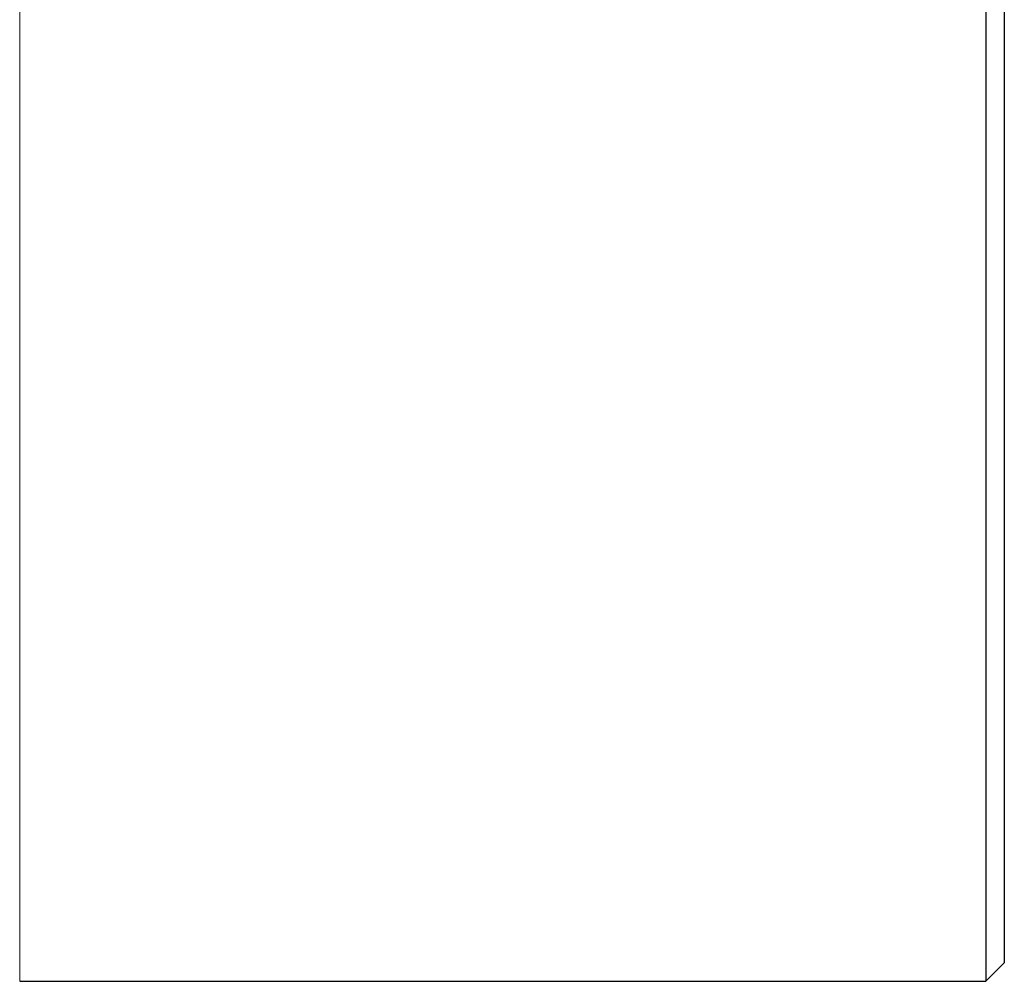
# Model space of a CAD drawing. Header units: inches. Extents: x 0 to 17820, y -10 to 12600.
# Tile 111 of 256: x 6554 to 6661, y 8243 to 8347. Entities that reach past the tile are written whole.
import ezdxf

# ---------------------------------------------------------------- set-up
doc = ezdxf.new("R2010")
doc.units = ezdxf.units.IN
doc.layers.add('1', color=7, linetype='Continuous', true_color=0xffffff)

msp = doc.modelspace()

# ---------------------------------------------------------------- linework, layer by layer
at = {"layer": '1', "color": 2, "linetype": 'Continuous', "lineweight": 25}
for p, q in [((6658.834, 9472.854), (6658.834, 8242.854)), ((6660.834, 9470.854), (6660.834, 8244.854)), ((6658.834, 8242.854), (6660.834, 8244.854)), ((6554.434, 8242.854), (6658.834, 8242.854))]:
    msp.add_line(p, q, dxfattribs=at)
at = {"layer": '1', "color": 110, "linetype": 'Continuous', "lineweight": 13}
msp.add_line((6554.434, 8772.814), (6554.434, 8242.854), dxfattribs=at)

doc.saveas('drawing.dxf')
